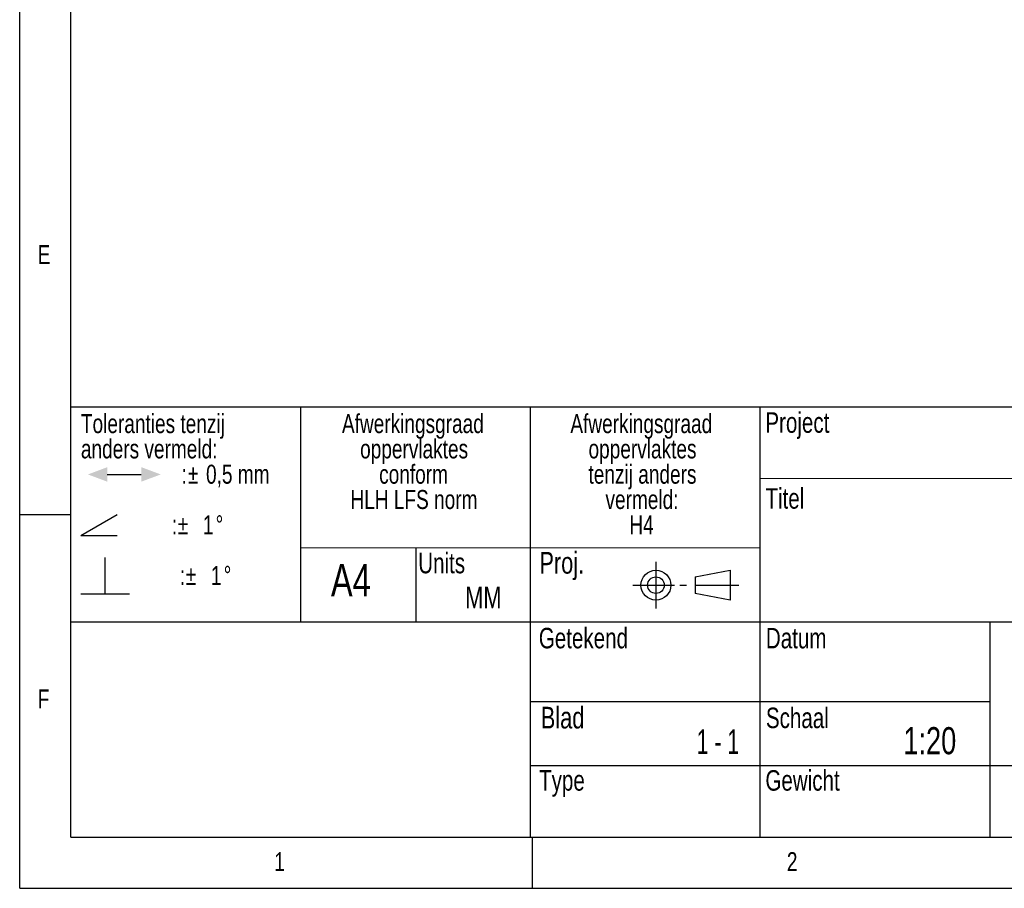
# Model space of a CAD drawing. Header units: millimetres. Extents: x 12 to 205, y 6 to 292.
# Tile 1 of 5: x 12 to 108, y 6 to 90. Entities that reach past the tile are written whole.
import ezdxf

# ---------------------------------------------------------------- set-up
doc = ezdxf.new("R2010")
doc.units = ezdxf.units.MM
doc.layers.add('FORMAT', color=7, linetype='Continuous')
doc.layers.add('SLD-0', color=8, linetype='Continuous')
doc.styles.add('SLDTEXTSTYLE0', font='TXT', dxfattribs={"width": 0.75})
doc.styles.add('SLDTEXTSTYLE1', font='TXT', dxfattribs={"width": 0.65})

# ---------------------------------------------------------------- blocks, each defined once
blk = doc.blocks.new('SW_NOTE_0')
at = {"layer": 'SLD-0', "color": 0, "attachment_point": 2, "style": 'SLDTEXTSTYLE0'}
for s, insert, char_height in [('Afwerkingsgraad', (9.955, 2.387), 1.85208), ('oppervlaktes', (10.075, -0.082), 1.85208), ('conform', (10.022, -2.551), 1.8521), ('HLH LFS norm', (10.061, -5.021), 1.85208)]:
    blk.add_mtext(s, dxfattribs=dict(at, insert=insert, char_height=char_height))
blk = doc.blocks.new('SW_NOTE_1')
at = {"layer": 'SLD-0', "color": 0, "attachment_point": 2, "style": 'SLDTEXTSTYLE0'}
for s, insert, char_height in [('Afwerkingsgraad', (9.955, 2.387), 1.85208), ('oppervlaktes', (10.075, -0.082), 1.85208), ('tenzij anders', (10.073, -2.551), 1.85208), ('vermeld:', (10.024, -5.021), 1.8521), ('H4', (9.977, -7.49), 1.8521)]:
    blk.add_mtext(s, dxfattribs=dict(at, insert=insert, char_height=char_height))
blk = doc.blocks.new('SW_SYMBOL_GTOL_BETW')
at = {"layer": 'SLD-0', "color": 0}
blk.add_line((800, 500), (2200, 500), dxfattribs=at)
for points in [[(0, 500), (800, 200), (800, 800)], [(2200, 200), (2200, 800), (3000, 500)]]:
    blk.add_solid(points, dxfattribs=at)
blk = doc.blocks.new('SW_SYMBOL_GTOL_ANGULAR')
at = {"layer": 'SLD-0', "color": 0}
for q in [(1500, 938), (1500, 72)]:
    blk.add_line((0, 72), q, dxfattribs=at)
blk = doc.blocks.new('SW_SYMBOL_GTOL_PERP')
at = {"layer": 'SLD-0', "color": 0}
for p, q in [((1000, -250), (1000, 1250)), ((0, -250), (2000, -250))]:
    blk.add_line(p, q, dxfattribs=at)
blk = doc.blocks.new('SW_NOTE_2')
at = {"layer": 'SLD-0', "color": 0, "xscale": 0.0023657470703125, "yscale": 0.0023657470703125, "zscale": 0.0023657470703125}
for name, p in [('SW_SYMBOL_GTOL_BETW', (0.683, -4.682)), ('SW_SYMBOL_GTOL_ANGULAR', (0, -9.621)), ('SW_SYMBOL_GTOL_PERP', (0, -14.56))]:
    blk.add_blockref(name, p, dxfattribs=at)
at = {"layer": 'SLD-0', "color": 0, "attachment_point": 1, "style": 'SLDTEXTSTYLE0'}
for s, insert, char_height in [('Toleranties tenzij', (0, 2.387), 1.85208), ('anders vermeld:', (0, -0.082), 1.85208), ('%%p', (10.439, -2.551), 1.8521), ('0,5 mm', (12.205, -2.551), 1.8521), (':', (9.805, -2.551), 1.852), ('%%p', (9.438, -7.49), 1.8521), ('1', (11.898, -7.49), 1.852), ('%%d', (13.14, -7.49), 1.8521), (':', (8.876, -7.49), 1.852), ('%%p', (10.227, -12.429), 1.8521), ('1', (12.687, -12.429), 1.852), ('%%d', (13.929, -12.429), 1.8521), (':', (9.652, -12.429), 1.852)]:
    blk.add_mtext(s, dxfattribs=dict(at, insert=insert, char_height=char_height))

msp = doc.modelspace()

# ---------------------------------------------------------------- linework, layer by layer
at = {"layer": 'FORMAT'}
for p, q in [((12, 5.5106), (12, 291.5)), ((17, 10.5106), (17, 286.5)), ((12, 42), (17, 42)), ((50.6561, 38.7584), (50.6561, 31.5106)), ((17, 10.5106), (200, 10.5106)), ((62, 10.5106), (62, 5.5106)), ((84.2102, 10.5106), (84.2102, 10.5)), ((84.3102, 10.5106), (84.3102, 10.5)), ((12, 5.5106), (205, 5.5106))]:
    msp.add_line(p, q, dxfattribs=at)
at = {"layer": 'FORMAT', "color": 8, "lineweight": 25, "true_color": 0x808080}
for p, q in [((17, 52.5106), (200, 52.5106)), ((84.2102, 52.5106), (84.2102, 31.5106))]:
    msp.add_line(p, q, dxfattribs=at)
at = {"layer": 'FORMAT', "color": 8, "linetype": 'Continuous', "lineweight": 25, "true_color": 0x808080}
for p, q in [((39.4, 52.5106), (39.4, 31.5106)), ((61.8, 52.5106), (61.8, 31.5106))]:
    msp.add_line(p, q, dxfattribs=at)
at = {"layer": 'FORMAT', "color": 8, "linetype": 'Continuous', "lineweight": 18, "true_color": 0x808080}
for p, q in [((84.2102, 52.5106), (84.2102, 31.5106)), ((84.2102, 45.5106), (200, 45.5106)), ((39.4, 38.7584), (84.2102, 38.7584))]:
    msp.add_line(p, q, dxfattribs=at)
at = {"layer": 'FORMAT', "color": 8, "true_color": 0x808080}
for p, q in [((74.061, 37.3638), (74.061, 32.8278)), ((77.8883, 35.9058), (81.2903, 36.5538)), ((81.2903, 36.5538), (81.2903, 33.6378)), ((77.8883, 35.9058), (77.8883, 34.2858)), ((71.8023, 35.0958), (75.8741, 35.0958)), ((76.3842, 35.0958), (77.0322, 35.0958)), ((77.8883, 35.0958), (82.161, 35.0958)), ((81.2903, 33.6378), (77.8883, 34.2858)), ((17, 31.5106), (200, 31.5106)), ((61.8, 31.5106), (61.8, 10.5)), ((84.2102, 31.5106), (84.2102, 10.5106)), ((106.6205, 31.5106), (106.6205, 10.5106)), ((61.8, 23.7477), (106.6205, 23.7477)), ((61.8, 17.5106), (200, 17.5106))]:
    msp.add_line(p, q, dxfattribs=at)
for radius in [1.458, 0.81]:
    msp.add_circle((74.061, 35.0958), radius, dxfattribs=at)

# ---------------------------------------------------------------- block references
at = {"layer": 'SLD-0', "color": 8, "true_color": 0x808080}
for name, p in [('SW_NOTE_2', (17.9717, 49.4058)), ('SW_NOTE_0', (40.3978, 49.4058)), ('SW_NOTE_1', (62.6774, 49.4058))]:
    msp.add_blockref(name, p, dxfattribs=at)

# ---------------------------------------------------------------- texts
at = {"layer": 'FORMAT', "char_height": 1.8521, "attachment_point": 1, "style": 'SLDTEXTSTYLE0'}
for s, insert in [('E', (13.75, 68.2868)), ('F', (13.75, 24.918)), ('1', (36.8325, 9.0398)), ('2', (86.8325, 9.0398))]:
    msp.add_mtext(s, dxfattribs=dict(at, insert=insert))
at = {"layer": 'FORMAT', "color": 8, "true_color": 0x808080}
for s, insert, char_height, attachment_point, style in [('A4', (42.3573, 37.1686), 3.175, 1, 'SLDTEXTSTYLE0'), ('1:20', (98.192, 21.2408), 2.64583, 1, 'SLDTEXTSTYLE0'), ('1 - 1', (82.178, 21.0186), 2.38252, 3, 'SLDTEXTSTYLE1')]:
    msp.add_mtext(s, dxfattribs=dict(at, insert=insert, char_height=char_height, attachment_point=attachment_point, style=style))
at = {"layer": 'SLD-0', "color": 8, "true_color": 0x808080, "attachment_point": 1, "style": 'SLDTEXTSTYLE0'}
for s, insert, char_height in [('Project', (84.7339, 51.9738), 2), ('Titel', (84.7425, 44.5654), 2), ('Proj.', (62.6946, 38.3413), 2.11667), ('Units', (50.8746, 38.2586), 2), ('MM', (55.4549, 34.9581), 2.11667), ('Getekend', (62.6364, 30.9334), 2), ('Datum', (84.7852, 30.9334), 2), ('Blad', (62.8299, 23.2295), 2.11667), ('Schaal', (84.789, 23.1468), 2), ('Type', (62.6627, 17.0427), 2), ('Gewicht', (84.7394, 17.0427), 2)]:
    msp.add_mtext(s, dxfattribs=dict(at, insert=insert, char_height=char_height))

doc.saveas('drawing.dxf')
